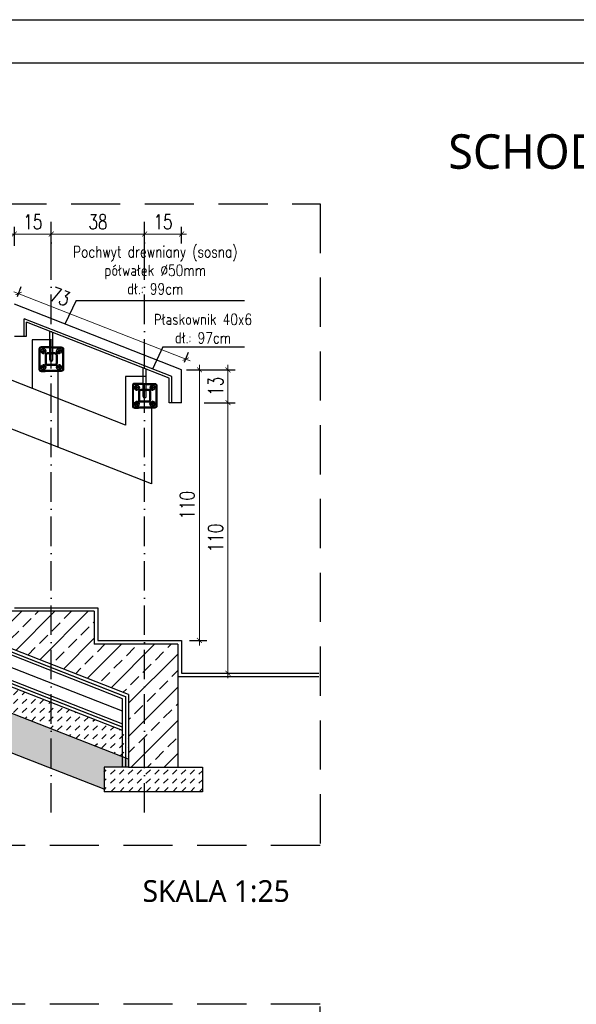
# Model space of a CAD drawing. Header units: millimetres. Extents: x 31969 to 285678, y -69766 to -1123.
# Tile 49 of 176: x 141369 to 141822, y -16873 to -16073. Entities that reach past the tile are written whole.
import ezdxf
from ezdxf.enums import TextEntityAlignment as Align
from ezdxf.lldxf.tags import DXFTag

# ---------------------------------------------------------------- set-up
doc = ezdxf.new("R2010")
doc.units = ezdxf.units.MM
for name, pattern in [('ACAD_ISO03W100', [30, 12, -18]), ('ACAD_ISO10W100', [18, 12, -3, 0, -3]), ('HIDDEN', [0.375, 0.25, -0.125])]:
    doc.linetypes.add(name, pattern=pattern)
for name, color, linetype in [('a-balustrada i pochwyt', 1, 'Continuous'), ('a-balustrady detal', 5, 'Continuous'), ('a-biblioteka', 251, 'Continuous'), ('a-opis 2', 1, 'Continuous'), ('a-osie', 4, 'ACAD_ISO10W100'), ('a-przekrój 2', 251, 'Continuous'), ('a-przekrój 4', 118, 'Continuous'), ('a-przerywana', 250, 'HIDDEN'), ('a-ramka', 7, 'Continuous'), ('a-widokowa', 3, 'Continuous'), ('a-wymiary', 11, 'Continuous')]:
    doc.layers.add(name, color=color, linetype=linetype)
doc.layers.add('a-pochwyt', color=1, linetype='Continuous', plot=False)
doc.styles.add('PRZEKRÓJ2', font='l_10646.ttf')
doc.styles.add('WYMIAR', font='romans.shx', dxfattribs={"width": 0.8})
doc.styles.add('WYMIARY', font='simplex.shx', dxfattribs={"width": 0.75})
doc.linetypes.add('BATTING', pattern='A,0.0001,-0.1,[134,ltypeshp.shx,S=0.1,R=0,X=-0.1,Y=0],-0.2,[134,ltypeshp.shx,S=0.1,R=180,X=0.1,Y=0],-0.1', length=0.4001)
tags = doc.linetypes.add('DASHED', pattern=[0.75, 0.5, -0.25]).pattern_tags.tags
tags[6:7] = [DXFTag(74, 4), DXFTag(75, 0), DXFTag(340, '0'), DXFTag(46, 1.0), DXFTag(50, 0.0), DXFTag(44, 0.0), DXFTag(45, 0.0)]
tags[4:5] = [DXFTag(74, 4), DXFTag(75, 0), DXFTag(340, '0'), DXFTag(46, 1.0), DXFTag(50, 0.0), DXFTag(44, 0.0), DXFTag(45, 0.0)]
doc.dimstyles.new('MAREK50', dxfattribs={"dimtxt": 12.5, "dimasz": 5, "dimexe": 3, "dimexo": 2, "dimgap": 3.5, "dimtad": 1, "dimdec": 1, "dimdsep": 46, "dimtxsty": 'WYMIARY', "dimblk1": 'ARCHTICK', "dimblk2": 'ARCHTICK', "dimsah": 1, "dimcen": 2.5, "dimdle": 5, "dimadec": 0, "dimazin": 0, "dimtfac": 1, "dimtdec": 1, "dimtmove": 1, "dimatfit": 3, "dimldrblk": 'ARCHTICK', "dimfxl": 1, "dimtolj": 1, "dimtzin": 0, "dimarcsym": 0})
pattern_1 = [(45, (-139556.7369, 17401.3717), (2e-16, 3.59210245), [2.54, -2.54])]

# ---------------------------------------------------------------- blocks, each defined once
blk = doc.blocks.new('A$C15DF2087')
at = {"layer": 'a-przerywana', "color": 3, "ltscale": 80}
blk.add_lwpolyline([(341.31, 260.83), (0, 260.83), (0, 0), (341.31, 0)], close=True, dxfattribs=at)
blk = doc.blocks.new('_ARCHTICK')
at = {"color": 0, "linetype": 'ByBlock', "const_width": 0.15}
blk.add_lwpolyline([(-0.5, -0.5), (0.5, 0.5)], dxfattribs=at)
blk = doc.blocks.new('*D236')
at = {"layer": 'a-wymiary', "color": 0, "linetype": 'ACAD_ISO03W100', "lineweight": -2, "ltscale": 100}
blk.add_line((139844.96, -17208.05), (139851.95, -17208.05), dxfattribs=at)
at = {"layer": 'a-wymiary', "color": 0, "lineweight": 0, "ltscale": 100}
blk.add_line((139848.95, -17206.05), (139848.95, -17320.05), dxfattribs=at)
at = {"layer": 'a-wymiary', "color": 0, "lineweight": -2, "ltscale": 100}
blk.add_line((139844.96, -17318.05), (139851.95, -17318.05), dxfattribs=at)
at = {"layer": 'DEFPOINTS', "color": 0, "ltscale": 100}
for p in [(139842.96, -17208.05), (139842.96, -17318.05), (139848.95, -17318.05)]:
    blk.add_point(p, dxfattribs=at)
at = {"layer": 'a-wymiary', "color": 0, "lineweight": 0, "ltscale": 100, "xscale": 2, "yscale": 2, "zscale": 2}
for p, rotation in [((139848.95, -17208.05), 90), ((139848.95, -17318.05), 270)]:
    blk.add_blockref('_ARCHTICK', p, dxfattribs=dict(at, rotation=rotation))
at = {"layer": 'a-wymiary', "color": 0, "ltscale": 100, "insert": (139843.95, -17263.05), "char_height": 6, "attachment_point": 5, "rotation": 90, "style": 'WYMIARY'}
blk.add_mtext('\\A1;110', dxfattribs=at)
blk = doc.blocks.new('*D237')
at = {"layer": 'a-wymiary', "color": 0, "lineweight": 0, "ltscale": 100}
blk.add_line((139860.55, -17333.38), (139860.55, -17219.38), dxfattribs=at)
at = {"layer": 'a-wymiary', "color": 0, "lineweight": -2, "ltscale": 100}
blk.add_line((139850.95, -17221.38), (139863.55, -17221.38), dxfattribs=at)
at = {"layer": 'a-wymiary', "color": 0, "linetype": 'ACAD_ISO03W100', "lineweight": -2, "ltscale": 100}
blk.add_line((139859.53, -17331.38), (139863.55, -17331.38), dxfattribs=at)
at = {"layer": 'DEFPOINTS', "color": 0, "ltscale": 100}
for p in [(139848.95, -17221.38), (139860.55, -17221.38), (139857.53, -17331.38)]:
    blk.add_point(p, dxfattribs=at)
at = {"layer": 'a-wymiary', "color": 0, "lineweight": 0, "ltscale": 100, "xscale": 2, "yscale": 2, "zscale": 2}
for p, rotation in [((139860.55, -17221.38), 90), ((139860.55, -17331.38), 270)]:
    blk.add_blockref('_ARCHTICK', p, dxfattribs=dict(at, rotation=rotation))
at = {"layer": 'a-wymiary', "color": 0, "ltscale": 100, "insert": (139855.55, -17276.38), "char_height": 6, "attachment_point": 5, "rotation": 90, "style": 'WYMIARY'}
blk.add_mtext('\\A1;110', dxfattribs=at)
blk = doc.blocks.new('*D238')
at = {"layer": 'a-wymiary', "color": 0, "lineweight": -2, "ltscale": 100}
blk.add_line((139843.67, -17208.05), (139863.55, -17208.05), dxfattribs=at)
at = {"layer": 'a-wymiary', "color": 0, "lineweight": 0, "ltscale": 100}
blk.add_line((139860.55, -17223.38), (139860.55, -17206.05), dxfattribs=at)
at = {"layer": 'a-wymiary', "color": 0, "linetype": 'ACAD_ISO03W100', "lineweight": -2, "ltscale": 100}
blk.add_line((139850.95, -17221.38), (139863.55, -17221.38), dxfattribs=at)
at = {"layer": 'DEFPOINTS', "color": 0, "ltscale": 100}
for p in [(139841.67, -17208.05), (139860.55, -17208.05), (139848.95, -17221.38)]:
    blk.add_point(p, dxfattribs=at)
at = {"layer": 'a-wymiary', "color": 0, "lineweight": 0, "ltscale": 100, "xscale": 2, "yscale": 2, "zscale": 2}
for p, rotation in [((139860.55, -17208.05), 90), ((139860.55, -17221.38), 270)]:
    blk.add_blockref('_ARCHTICK', p, dxfattribs=dict(at, rotation=rotation))
at = {"layer": 'a-wymiary', "color": 0, "ltscale": 100, "insert": (139855.55, -17214.72), "char_height": 6, "attachment_point": 5, "rotation": 90, "style": 'WYMIARY'}
blk.add_mtext('\\A1;13', dxfattribs=at)
blk = doc.blocks.new('*D239')
at = {"layer": 'a-wymiary', "color": 0, "linetype": 'ACAD_ISO03W100', "lineweight": -2, "ltscale": 100}
blk.add_line((139788.67, -17159.66), (139788.67, -17149.83), dxfattribs=at)
at = {"layer": 'a-wymiary', "color": 0, "lineweight": -2, "ltscale": 100}
blk.add_line((139826.67, -17159.66), (139826.67, -17149.83), dxfattribs=at)
at = {"layer": 'a-wymiary', "color": 0, "lineweight": 0, "ltscale": 100}
blk.add_line((139786.67, -17152.83), (139828.67, -17152.83), dxfattribs=at)
at = {"layer": 'DEFPOINTS', "color": 0, "ltscale": 100}
for p in [(139826.67, -17152.83), (139788.67, -17161.66), (139826.67, -17161.66)]:
    blk.add_point(p, dxfattribs=at)
at = {"layer": 'a-wymiary', "color": 0, "lineweight": 0, "ltscale": 100, "xscale": 2, "yscale": 2, "zscale": 2, "rotation": 180}
blk.add_blockref('_ARCHTICK', (139788.67, -17152.83), dxfattribs=at)
at = {"layer": 'a-wymiary', "color": 0, "lineweight": 0, "ltscale": 100, "xscale": 2, "yscale": 2, "zscale": 2}
blk.add_blockref('_ARCHTICK', (139826.67, -17152.83), dxfattribs=at)
at = {"layer": 'a-wymiary', "color": 0, "ltscale": 100, "insert": (139807.67, -17147.83), "char_height": 6, "attachment_point": 5, "style": 'WYMIARY'}
blk.add_mtext('\\A1;38', dxfattribs=at)
blk = doc.blocks.new('*D240')
at = {"layer": 'a-wymiary', "color": 0, "linetype": 'ACAD_ISO03W100', "lineweight": -2, "ltscale": 100}
blk.add_line((139826.67, -17156.63), (139826.67, -17149.83), dxfattribs=at)
at = {"layer": 'a-wymiary', "color": 0, "lineweight": -2, "ltscale": 100}
blk.add_line((139841.67, -17156.63), (139841.67, -17149.83), dxfattribs=at)
at = {"layer": 'a-wymiary', "color": 0, "lineweight": 0, "ltscale": 100}
blk.add_line((139824.67, -17152.83), (139843.67, -17152.83), dxfattribs=at)
at = {"layer": 'DEFPOINTS', "color": 0, "ltscale": 100}
for p in [(139841.67, -17152.83), (139826.67, -17158.63), (139841.67, -17158.63)]:
    blk.add_point(p, dxfattribs=at)
at = {"layer": 'a-wymiary', "color": 0, "lineweight": 0, "ltscale": 100, "xscale": 2, "yscale": 2, "zscale": 2, "rotation": 180}
blk.add_blockref('_ARCHTICK', (139826.67, -17152.83), dxfattribs=at)
at = {"layer": 'a-wymiary', "color": 0, "lineweight": 0, "ltscale": 100, "xscale": 2, "yscale": 2, "zscale": 2}
blk.add_blockref('_ARCHTICK', (139841.67, -17152.83), dxfattribs=at)
at = {"layer": 'a-wymiary', "color": 0, "ltscale": 100, "insert": (139834.17, -17147.83), "char_height": 6, "attachment_point": 5, "style": 'WYMIARY'}
blk.add_mtext('\\A1;15', dxfattribs=at)
blk = doc.blocks.new('*D241')
at = {"layer": 'a-wymiary', "color": 0, "lineweight": -2, "ltscale": 100}
blk.add_line((139773.67, -17157.66), (139773.67, -17149.83), dxfattribs=at)
at = {"layer": 'a-wymiary', "color": 0, "linetype": 'ACAD_ISO03W100', "lineweight": -2, "ltscale": 100}
blk.add_line((139788.67, -17157.66), (139788.67, -17149.83), dxfattribs=at)
at = {"layer": 'a-wymiary', "color": 0, "lineweight": 0, "ltscale": 100}
blk.add_line((139790.67, -17152.83), (139771.67, -17152.83), dxfattribs=at)
at = {"layer": 'DEFPOINTS', "color": 0, "ltscale": 100}
for p in [(139773.67, -17152.83), (139773.67, -17159.66), (139788.67, -17159.66)]:
    blk.add_point(p, dxfattribs=at)
at = {"layer": 'a-wymiary', "color": 0, "lineweight": 0, "ltscale": 100, "xscale": 2, "yscale": 2, "zscale": 2, "rotation": 180}
blk.add_blockref('_ARCHTICK', (139773.67, -17152.83), dxfattribs=at)
at = {"layer": 'a-wymiary', "color": 0, "lineweight": 0, "ltscale": 100, "xscale": 2, "yscale": 2, "zscale": 2}
blk.add_blockref('_ARCHTICK', (139788.67, -17152.83), dxfattribs=at)
at = {"layer": 'a-wymiary', "color": 0, "ltscale": 100, "insert": (139781.17, -17147.83), "char_height": 6, "attachment_point": 5, "style": 'WYMIARY'}
blk.add_mtext('\\A1;15', dxfattribs=at)
blk = doc.blocks.new('*D243')
at = {"layer": 'a-wymiary', "color": 0, "lineweight": -2, "ltscale": 100}
blk.add_line((139774.89, -17178.26), (139776.48, -17174.21), dxfattribs=at)
at = {"layer": 'a-wymiary', "color": 0, "lineweight": 0, "ltscale": 100}
blk.add_line((139845.25, -17204.4), (139773.52, -17176.27), dxfattribs=at)
at = {"layer": 'a-wymiary', "color": 0, "linetype": 'ACAD_ISO03W100', "lineweight": -2, "ltscale": 100}
blk.add_line((139842.89, -17204.93), (139844.48, -17200.87), dxfattribs=at)
at = {"layer": 'DEFPOINTS', "color": 0, "ltscale": 100}
for p in [(139774.16, -17180.12), (139775.39, -17177), (139842.16, -17206.79)]:
    blk.add_point(p, dxfattribs=at)
at = {"layer": 'a-wymiary', "color": 0, "lineweight": 0, "ltscale": 100, "xscale": 2, "yscale": 2, "zscale": 2}
for p, rotation in [((139775.39, -17177), 158.587079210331), ((139843.39, -17203.67), 338.587079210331)]:
    blk.add_blockref('_ARCHTICK', p, dxfattribs=dict(at, rotation=rotation))
at = {"layer": 'a-wymiary', "color": 0, "ltscale": 100, "insert": (139792.25, -17178.24), "char_height": 6, "attachment_point": 5, "rotation": 338.5871, "style": 'WYMIARY'}
blk.add_mtext('\\A1;73', dxfattribs=at)
blk = doc.blocks.new('A$C1F102E66')
at = {"layer": 'a-przekrój 4'}
h = blk.add_hatch(dxfattribs=at)
h.set_pattern_fill('BRASS,_O', color=256, scale=1.5, angle=45)
h.set_pattern_definition([(45, (-139556.737, 17401.372), (-6.7351921, 6.7351921), []), (45, (-139560.104, 17404.739), (-6.7351921, 6.7351921), [4.7625, -2.38125])])
h.paths.add_polyline_path([(263.43, 61.31), (263.43, 31.83), (283.43, 31.83), (283.43, 81.83), (249.43, 81.83), (249.43, 95.17), (215.43, 95.17), (215.43, 108.5), (181.43, 108.5), (181.43, 93.46)])
h = blk.add_hatch(dxfattribs=at)
h.set_pattern_fill('DASH', color=256, scale=0.8, angle=45, style=0)
h.set_pattern_definition(pattern_1)
h.paths.add_polyline_path([(145.49, 92), (69.41, 92), (69.41, 82), (143.6, 82), (263.43, 35.01), (263.43, 45.75)])
at = {"layer": 'a-przekrój 4', "ltscale": 1.5}
h = blk.add_hatch(dxfattribs=at)
h.set_pattern_fill('DOTS', color=256, angle=45, style=0)
h.set_pattern_definition([(45, (-139556.7369, 17401.3717), (-0.561266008, 1.683798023), [0, -1.5875])])
h.paths.add_polyline_path([(253.43, 22.82), (253.43, 31.83), (263.43, 31.83), (263.43, 35.01), (143.6, 82), (69.41, 82), (69.41, 67), (140.76, 67)])
at = {"layer": 'a-przekrój 4'}
h = blk.add_hatch(dxfattribs=at)
h.set_pattern_fill('DASH', color=256, scale=0.8, angle=45, style=0)
h.set_pattern_definition(pattern_1)
h.paths.add_polyline_path([(263.43, 31.83), (253.43, 31.83), (253.43, 21.83), (293.43, 21.83), (293.43, 31.83), (283.43, 31.83)])
at = {"layer": 'a-balustrada i pochwyt'}
for p, q in [((262.17, 170.85), (184.23, 201.42)), ((272.66, 147.02), (184.23, 181.69))]:
    blk.add_line(p, q, dxfattribs=at)
at = {"layer": 'a-balustrady detal', "ltscale": 0.1}
for p, q in [((284.93, 193.32), (216.93, 219.99)), ((279.93, 189.91), (221.93, 212.66)), ((221.93, 206.99), (221.93, 212.66)), ((216.93, 206.99), (221.93, 206.99)), ((284.93, 179.99), (284.93, 193.32)), ((284.93, 179.99), (279.93, 179.99))]:
    blk.add_line(p, q, dxfattribs=at)
at = {"layer": 'a-balustrady detal', "ltscale": 0.5}
blk.add_line((279.93, 179.99), (279.93, 189.91), dxfattribs=at)
at = {"layer": 'a-biblioteka', "ltscale": 0.1}
for p, q in [((280.93, 190.59), (220.93, 214.12)), ((220.93, 206.99), (220.93, 214.12)), ((227.46, 200.99), (228.73, 200.99)), ((227.88, 201.48), (228.73, 201.98)), ((227.88, 200.5), (227.88, 201.48)), ((228.73, 200.01), (227.88, 200.5)), ((228.73, 199.72), (228.73, 202.26)), ((228.73, 199.72), (228.73, 202.26)), ((229.58, 201.48), (228.73, 201.98)), ((230, 200.99), (228.73, 200.99)), ((228.73, 200.01), (229.58, 200.5)), ((229.58, 200.5), (229.58, 201.48)), ((231.33, 202.69), (232.53, 202.69)), ((232.53, 202.29), (231.33, 202.29)), ((232.53, 200.19), (231.33, 200.19)), ((233.86, 200.99), (235.13, 200.99)), ((234.28, 201.48), (235.13, 201.98)), ((234.28, 200.5), (234.28, 201.48)), ((235.13, 200.01), (234.28, 200.5)), ((235.13, 199.72), (235.13, 202.26)), ((235.13, 199.72), (235.13, 202.26)), ((235.98, 201.48), (235.13, 201.98)), ((236.4, 200.99), (235.13, 200.99)), ((235.13, 200.01), (235.98, 200.5)), ((235.98, 200.5), (235.98, 201.48)), ((231.33, 199.79), (232.53, 199.79)), ((227.46, 194.39), (228.73, 194.39)), ((228.73, 195.38), (227.88, 194.88)), ((227.88, 194.88), (227.88, 193.9)), ((227.88, 193.9), (228.73, 193.41)), ((228.73, 195.66), (228.73, 193.12)), ((228.73, 195.66), (228.73, 193.12)), ((228.73, 195.38), (229.58, 194.88)), ((230, 194.39), (228.73, 194.39)), ((229.58, 193.9), (228.73, 193.41)), ((229.58, 194.88), (229.58, 193.9)), ((233.86, 194.39), (235.13, 194.39)), ((235.13, 195.38), (234.28, 194.88)), ((234.28, 194.88), (234.28, 193.9)), ((234.28, 193.9), (235.13, 193.41)), ((235.13, 195.66), (235.13, 193.12)), ((235.13, 195.66), (235.13, 193.12)), ((235.13, 195.38), (235.98, 194.88)), ((236.4, 194.39), (235.13, 194.39)), ((235.98, 193.9), (235.13, 193.41)), ((235.98, 194.88), (235.98, 193.9)), ((280.93, 179.99), (280.93, 190.59)), ((265.46, 186.09), (266.73, 186.09)), ((265.88, 186.58), (266.73, 187.07)), ((265.88, 185.6), (265.88, 186.58)), ((266.73, 185.11), (265.88, 185.6)), ((266.73, 184.82), (266.73, 187.36)), ((266.73, 184.82), (266.73, 187.36)), ((267.58, 186.58), (266.73, 187.07)), ((268, 186.09), (266.73, 186.09)), ((266.73, 185.11), (267.58, 185.6)), ((267.58, 185.6), (267.58, 186.58)), ((269.33, 187.79), (270.53, 187.79)), ((270.53, 187.39), (269.33, 187.39)), ((270.53, 185.29), (269.33, 185.29)), ((269.33, 184.89), (270.53, 184.89)), ((271.86, 186.09), (273.13, 186.09)), ((272.28, 186.58), (273.13, 187.07)), ((272.28, 185.6), (272.28, 186.58)), ((273.13, 185.11), (272.28, 185.6)), ((273.13, 184.82), (273.13, 187.36)), ((273.13, 184.82), (273.13, 187.36)), ((273.98, 186.58), (273.13, 187.07)), ((274.4, 186.09), (273.13, 186.09)), ((273.13, 185.11), (273.98, 185.6)), ((273.98, 185.6), (273.98, 186.58)), ((266.73, 180.47), (265.88, 179.98)), ((266.73, 180.76), (266.73, 178.22)), ((266.73, 180.76), (266.73, 178.22)), ((266.73, 180.47), (267.58, 179.98)), ((273.13, 180.47), (272.28, 179.98)), ((273.13, 180.76), (273.13, 178.22)), ((273.13, 180.76), (273.13, 178.22)), ((273.13, 180.47), (273.98, 179.98)), ((265.46, 179.49), (266.73, 179.49)), ((265.88, 179.98), (265.88, 179)), ((265.88, 179), (266.73, 178.51)), ((268, 179.49), (266.73, 179.49)), ((267.58, 179), (266.73, 178.51)), ((267.58, 179.98), (267.58, 179)), ((271.86, 179.49), (273.13, 179.49)), ((272.28, 179.98), (272.28, 179)), ((272.28, 179), (273.13, 178.51)), ((274.4, 179.49), (273.13, 179.49)), ((273.98, 179), (273.13, 178.51)), ((273.98, 179.98), (273.98, 179))]:
    blk.add_line(p, q, dxfattribs=at)
for points in [[(231.33, 202.29), (227.83, 202.29, 0.414214), (227.33, 201.79), (227.33, 193.59, 0.414214), (227.83, 193.09), (229.43, 193.09)], [(232.53, 202.29), (236.03, 202.29, -0.414214), (236.53, 201.79), (236.53, 193.59, -0.414214), (236.03, 193.09), (227.83, 193.09)], [(231.33, 200.19), (230.33, 200.19, 0.414214), (229.43, 199.29), (229.43, 196.09, 0.414214), (230.33, 195.19), (233.53, 195.19, 0.414214), (234.43, 196.09), (234.43, 199.29, 0.414214), (233.53, 200.19), (232.53, 200.19)], [(231.33, 199.79), (230.33, 199.79, 0.414214), (229.83, 199.29), (229.83, 196.09, 0.414214), (230.33, 195.59), (233.53, 195.59, 0.414214), (234.03, 196.09), (234.03, 199.29, 0.414214), (233.53, 199.79), (232.53, 199.79)], [(269.33, 187.39), (265.83, 187.39, 0.414214), (265.33, 186.89), (265.33, 178.69, 0.414214), (265.83, 178.19), (267.43, 178.19)], [(270.53, 187.39), (274.03, 187.39, -0.414214), (274.53, 186.89), (274.53, 178.69, -0.414214), (274.03, 178.19), (265.83, 178.19)], [(269.33, 185.29), (268.33, 185.29, 0.414214), (267.43, 184.39), (267.43, 181.19, 0.414214), (268.33, 180.29), (271.53, 180.29, 0.414214), (272.43, 181.19), (272.43, 184.39, 0.414214), (271.53, 185.29), (270.53, 185.29)], [(269.33, 184.89), (268.33, 184.89, 0.414214), (267.83, 184.39), (267.83, 181.19, 0.414214), (268.33, 180.69), (271.53, 180.69, 0.414214), (272.03, 181.19), (272.03, 184.39, 0.414214), (271.53, 184.89), (270.53, 184.89)]]:
    blk.add_lwpolyline(points, format="xyb", dxfattribs=at)
for centre, major_axis, ratio, start_param, end_param in [((228.73, 200.99), (0.74, 0.74), 1, 0.785398, 3.926991), ((228.73, 200.99), (0.277, -0.277), 1, 8.63938, 11.780972), ((235.13, 200.99), (0.74, 0.74), 1, 0.785398, 3.926991), ((235.13, 200.99), (0.277, -0.277), 1, 8.63938, 11.780972), ((228.73, 194.39), (0.74, 0.74), 0.999612, 3.927185, 7.068778), ((228.73, 194.39), (-0.277, 0.277), 1, 8.63938, 11.780972), ((235.13, 194.39), (0.74, 0.74), 0.999612, 3.927185, 7.068778), ((235.13, 194.39), (-0.277, 0.277), 1, 8.63938, 11.780972), ((266.73, 186.09), (0.74, 0.74), 1, 0.785398, 3.926991), ((266.73, 186.09), (0.277, -0.277), 1, 8.63938, 11.780972), ((273.13, 186.09), (0.74, 0.74), 1, 0.785398, 3.926991), ((273.13, 186.09), (0.277, -0.277), 1, 8.63938, 11.780972), ((266.73, 179.49), (0.74, 0.74), 0.999612, 3.927185, 7.068778), ((273.13, 179.49), (0.74, 0.74), 0.999612, 3.927185, 7.068778), ((266.73, 179.49), (-0.277, 0.277), 1, 8.63938, 11.780972), ((273.13, 179.49), (-0.277, 0.277), 1, 8.63938, 11.780972)]:
    blk.add_ellipse(centre, major_axis=major_axis, ratio=ratio, start_param=start_param, end_param=end_param, dxfattribs=at)
at = {"layer": 'a-biblioteka', "ltscale": 0.1, "extrusion": (0, 0, -1)}
for centre, major_axis, ratio, start_param, end_param in [((228.73, 200.99), (-0.74, 0.74), 0.999612, 0.785592, 3.927185), ((228.73, 200.99), (-0.277, -0.277), 1, 8.63938, 11.780972), ((235.13, 200.99), (-0.74, 0.74), 0.999612, 0.785592, 3.927185), ((235.13, 200.99), (-0.277, -0.277), 1, 8.63938, 11.780972), ((228.73, 194.39), (0.74, -0.74), 1, 0.785398, 3.926991), ((228.73, 194.39), (0.277, 0.277), 1, 8.63938, 11.780972), ((235.13, 194.39), (0.74, -0.74), 1, 0.785398, 3.926991), ((235.13, 194.39), (0.277, 0.277), 1, 8.63938, 11.780972), ((266.73, 186.09), (-0.74, 0.74), 0.999612, 0.785592, 3.927185), ((266.73, 186.09), (-0.277, -0.277), 1, 8.63938, 11.780972), ((273.13, 186.09), (-0.74, 0.74), 0.999612, 0.785592, 3.927185), ((273.13, 186.09), (-0.277, -0.277), 1, 8.63938, 11.780972), ((266.73, 179.49), (0.74, -0.74), 1, 0.785398, 3.926991), ((273.13, 179.49), (0.74, -0.74), 1, 0.785398, 3.926991), ((266.73, 179.49), (0.277, 0.277), 1, 8.63938, 11.780972), ((273.13, 179.49), (0.277, 0.277), 1, 8.63938, 11.780972)]:
    blk.add_ellipse(centre, major_axis=major_axis, ratio=ratio, start_param=start_param, end_param=end_param, dxfattribs=at)
at = {"layer": 'a-opis 2', "ltscale": 0.1}
for p, q in [((242.06, 221.59), (237.5, 211.92)), ((242.06, 221.59), (310.53, 221.59)), ((231.33, 205.59), (224.17, 205.59)), ((224.17, 205.59), (224.17, 185.76)), ((277.36, 202.72), (273.09, 193.67)), ((277.36, 202.72), (310.53, 202.72)), ((234.66, 192.69), (234.66, 161.92)), ((269.33, 190.69), (262.17, 190.69)), ((262.17, 190.69), (262.17, 170.85)), ((272.66, 177.79), (272.66, 147.02))]:
    blk.add_line(p, q, dxfattribs=at)
at = {"layer": 'a-osie'}
for p, q in [((231.93, 13.37), (231.93, 253.55)), ((269.93, 13.37), (269.93, 253.55))]:
    blk.add_line(p, q, dxfattribs=at)
at = {"layer": 'a-pochwyt', "ltscale": 0.1}
for p, q in [((231.33, 197.39), (231.33, 208.97)), ((232.53, 197.39), (232.53, 208.5)), ((231.33, 202.69), (231.33, 202.69)), ((269.33, 182.49), (269.33, 194.07)), ((270.53, 182.49), (270.53, 193.6)), ((269.33, 187.79), (269.33, 187.79))]:
    blk.add_line(p, q, dxfattribs=at)
for points in [[(231.33, 202.69), (227.83, 202.69, 0.414214), (226.93, 201.79), (226.93, 193.59, 0.414214), (227.83, 192.69), (229.43, 192.69)], [(232.53, 202.69), (236.03, 202.69, -0.414214), (236.93, 201.79), (236.93, 193.59, -0.414214), (236.03, 192.69), (227.83, 192.69)], [(269.33, 187.79), (265.83, 187.79, 0.414214), (264.93, 186.89), (264.93, 178.69, 0.414214), (265.83, 177.79), (267.43, 177.79)], [(270.53, 187.79), (274.03, 187.79, -0.414214), (274.93, 186.89), (274.93, 178.69, -0.414214), (274.03, 177.79), (265.83, 177.79)]]:
    blk.add_lwpolyline(points, format="xyb", dxfattribs=at)
for centre in [(231.93, 197.39), (269.93, 182.49)]:
    blk.add_arc(centre, 0.6, 180, 0, dxfattribs=at)
at = {"layer": 'a-przekrój 2'}
blk.add_line((152.29, 92), (260.95, 49.39), dxfattribs=at)
at = {"layer": 'a-przekrój 4'}
for p, q in [((263.43, 61.31), (181.43, 93.46)), ((249.43, 95.17), (215.43, 95.17)), ((249.43, 95.17), (249.43, 81.83)), ((260.95, 46.72), (145.49, 92)), ((260.95, 59.61), (178.95, 91.77)), ((263.43, 35.01), (143.6, 82)), ((283.43, 81.83), (249.43, 81.83)), ((283.43, 81.83), (283.43, 31.83)), ((340.85, 68.5), (283.43, 68.5)), ((253.43, 22.82), (140.76, 67)), ((263.43, 61.31), (263.43, 31.83)), ((260.95, 31.83), (260.95, 59.61)), ((263.43, 31.83), (253.43, 31.83)), ((253.43, 31.83), (253.43, 21.83)), ((263.43, 31.83), (283.43, 31.83)), ((283.43, 31.83), (293.43, 31.83)), ((293.43, 31.83), (293.43, 21.83)), ((293.43, 21.83), (253.43, 21.83))]:
    blk.add_line(p, q, dxfattribs=at)
at = {"layer": 'a-przekrój 4', "linetype": 'BATTING', "ltscale": 8}
blk.add_line((260.95, 54.55), (165.45, 92), dxfattribs=at)
at = {"layer": 'a-przekrój 4', "linetype": 'DASHED', "ltscale": 8, "const_width": 0.5}
for points in [[(180.17, 108.4), (180.17, 92.6), (262.17, 60.45), (262.17, 31.83)], [(260.95, 48.08), (148.95, 92)]]:
    blk.add_lwpolyline(points, dxfattribs=at)
at = {"layer": 'a-przerywana', "color": 3, "ltscale": 80}
blk.add_lwpolyline([(0, 260.83), (341.31, 260.83), (341.31, 0), (0, 0)], close=True, dxfattribs=at)
at = {"layer": 'a-widokowa'}
for p, q in [((216.93, 96.65), (250.93, 96.65)), ((250.93, 96.65), (250.93, 83.32)), ((250.93, 83.32), (284.93, 83.32)), ((284.93, 83.32), (284.93, 69.99)), ((284.93, 69.99), (340.85, 69.99))]:
    blk.add_line(p, q, dxfattribs=at)
at = {"layer": 'a-opis 2', "ltscale": 0.1, "char_height": 4.5269, "width": 94.9255, "attachment_point": 1, "style": 'WYMIAR'}
for s, insert in [('\\pxqc;Pochwyt drewniany (sosna)\\Ppółwałek %%C50mm\\Pdł.: 99cm', (226.82, 243.59)), ('\\pxqc;Płaskownik 40x6\\Pdł.: 97cm', (246.23, 216.12))]:
    blk.add_mtext(s, dxfattribs=dict(at, insert=insert))
at = {"layer": 'a-wymiary', "ltscale": 100}
for base, p1, p2, picture, middle in [((216.93, 248.54), (231.93, 241.71), (216.93, 241.71), '*D241', (224.43, 253.54)), ((269.93, 248.54), (231.93, 239.71), (269.93, 239.71), '*D239', (250.93, 253.54)), ((284.93, 248.54), (269.93, 242.74), (284.93, 242.74), '*D240', (277.43, 253.54))]:
    dim = blk.add_linear_dim(base=base, p1=p1, p2=p2, dimstyle='MAREK50', override={"dimtxt": 6, "dimasz": 2, "dimgap": 2, "dimdle": 2, "dimfxl": 10, "dimlwd": 0}, dxfattribs=at)
    dim.commit()
    dim.dimension.update_dxf_attribs({"geometry": picture, "text_midpoint": middle, "insert": (-139556.74, 17401.37)})
dim = blk.add_linear_dim(base=(218.65, 224.37), p1=(285.42, 194.58), p2=(217.42, 221.25), angle=158.5871, dimstyle='MAREK50', override={"dimtxt": 6, "dimasz": 2, "dimgap": 2, "dimdle": 2, "dimfxl": 10, "dimlwd": 0}, dxfattribs=at)
dim.commit()
dim.dimension.update_dxf_attribs({"geometry": '*D243', "text_midpoint": (233.68, 218.47), "dimtype": 129, "insert": (-139556.74, 17401.37)})
for base, p1, p2, picture, middle in [((292.21, 83.32), (286.23, 193.32), (286.23, 83.32), '*D236', (287.21, 138.32)), ((303.82, 179.99), (300.8, 69.99), (292.21, 179.99), '*D237', (298.82, 124.99))]:
    dim = blk.add_linear_dim(base=base, p1=p1, p2=p2, angle=90, dimstyle='MAREK50', override={"dimtxt": 6, "dimasz": 2, "dimgap": 2, "dimdle": 2, "dimfxl": 10, "dimlwd": 0}, dxfattribs=at)
    dim.commit()
    dim.dimension.update_dxf_attribs({"geometry": picture, "text_midpoint": middle, "insert": (-139556.74, 17401.37)})
dim = blk.add_linear_dim(base=(303.82, 193.32), p1=(292.21, 179.99), p2=(284.93, 193.32), angle=90, text='13', dimstyle='MAREK50', override={"dimtxt": 6, "dimasz": 2, "dimgap": 2, "dimdle": 2, "dimfxl": 10, "dimlwd": 0}, dxfattribs=at)
dim.commit()
dim.dimension.update_dxf_attribs({"geometry": '*D238', "text_midpoint": (298.82, 186.65), "insert": (-139556.74, 17401.37)})

msp = doc.modelspace()

# ---------------------------------------------------------------- linework, layer by layer
at = {"layer": 'a-ramka', "ltscale": 0.5, "elevation": -38205}
for points in [[(142306.66, -17557.87), (140206.66, -17557.87), (140206.66, -16072.87), (142306.66, -16072.87)], [(140331.66, -16107.87), (142271.66, -16107.87), (142271.66, -17522.87), (140331.66, -17522.87)]]:
    msp.add_lwpolyline(points, close=True, dxfattribs=at)

# ---------------------------------------------------------------- block references
at = {"layer": 'a-balustrada i pochwyt', "ltscale": 100, "xscale": 2, "yscale": 2, "zscale": 2}
for name, p in [('A$C1F102E66', (140930.52, -16744.24)), ('A$C15DF2087', (140930.52, -17395.09))]:
    msp.add_blockref(name, p, dxfattribs=at)

# ---------------------------------------------------------------- texts
at = {"layer": 'a-opis 2', "ltscale": 2, "style": 'PRZEKRÓJ2'}
msp.add_text('SCHODY WEWNĘTRZNE SW', height=28.0378, dxfattribs=at).set_placement((141717.43, -16194.08, -38205))
at = {"layer": 'a-opis 2', "ltscale": 40, "style": 'PRZEKRÓJ2'}
msp.add_text('SKALA 1:25', height=17.636, dxfattribs=at).set_placement((141528.6, -16781.32), align=Align.MIDDLE_CENTER)

doc.saveas('drawing.dxf')
